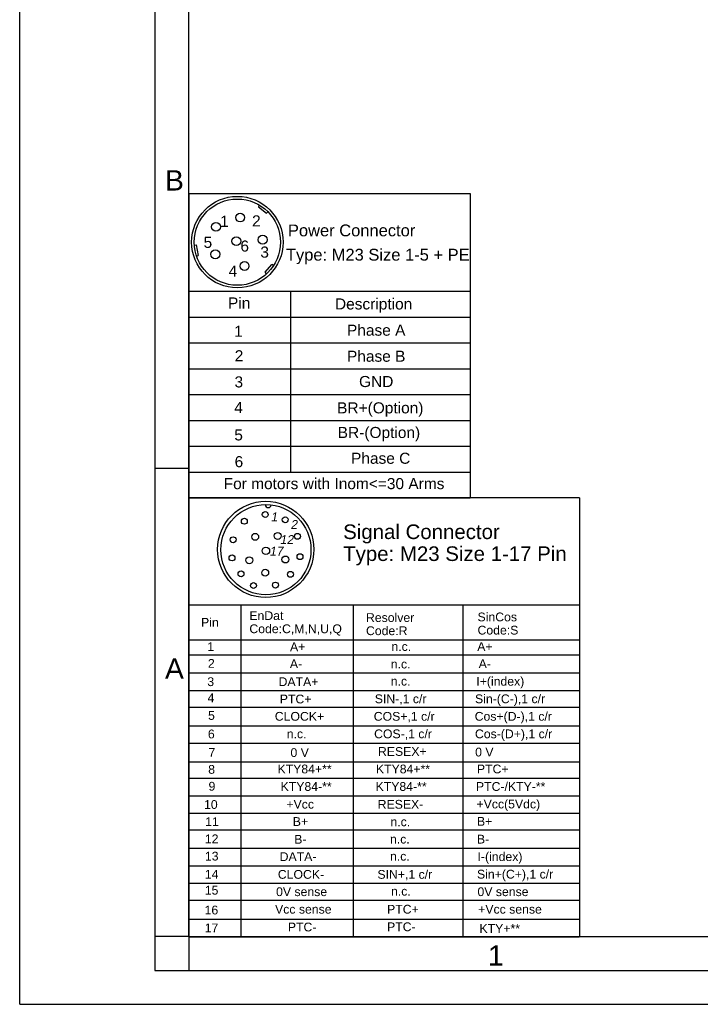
# Model space of a CAD drawing. Header units: millimetres. Extents: x 0 to 420, y 0 to 297.
# Tile 1 of 26: x 0 to 101, y 0 to 146. Entities that reach past the tile are written whole.
import ezdxf

# ---------------------------------------------------------------- set-up
doc = ezdxf.new("R2010")
doc.units = ezdxf.units.MM
doc.header["$LTSCALE"] = 23.1
doc.layers.get('0').update_dxf_attribs({"linetype": 'CONTINUOUS'})
doc.layers.add('DETAIL', color=7, linetype='CONTINUOUS')
doc.styles.get("Standard").update_dxf_attribs({"font": 'arial.ttf'})
doc.styles.add('TEXTSTYLE_2', font='arial.ttf')

# ---------------------------------------------------------------- blocks, each defined once
blk = doc.blocks.new('17PINS_BL3', base_point=(53.88, 42.36))
at = {"layer": 'DETAIL', "color": 2, "linetype": 'CONTINUOUS'}
for p, q in [((25, 74.86), (25, 9.86)), ((82.77, 74.86), (25, 74.86)), ((82.77, 74.86), (82.77, 9.93)), ((25, 59.03), (82.77, 59.03)), ((32.71, 59.03), (32.71, 9.93)), ((49.3, 59.03), (49.3, 9.93)), ((65.49, 59.1), (65.49, 9.93)), ((25, 53.88), (82.77, 53.88)), ((25, 51.68), (82.77, 51.68)), ((25, 49.02), (82.77, 49.02)), ((25, 46.38), (82.77, 46.38)), ((25, 43.9), (82.77, 43.9)), ((25, 41.16), (82.77, 41.16)), ((25, 38.59), (82.77, 38.59)), ((25, 35.84), (82.77, 35.84)), ((25, 33.43), (82.77, 33.43)), ((25, 30.84), (82.77, 30.84)), ((25, 28.25), (82.77, 28.25)), ((82.77, 25.73), (25, 25.73)), ((25, 23.1), (82.77, 23.1)), ((25, 20.46), (82.77, 20.46)), ((25, 17.91), (82.77, 17.91)), ((25, 15.39), (82.77, 15.39)), ((25, 12.61), (82.77, 12.61)), ((82.69, 9.93), (25, 9.93))]:
    blk.add_line(p, q, dxfattribs=at)
for centre, radius in [((36.37, 67.24), 7.11), ((36.4, 67.2), 6.66), ((36.29, 72.39), 0.436), ((33.21, 71.4), 0.436), ((39.25, 71.62), 0.436), ((31.55, 68.67), 0.436), ((34.81, 69.1), 0.509), ((38.14, 69.23), 0.509), ((41.06, 69.17), 0.436), ((36.39, 67.03), 0.557), ((31.39, 65.98), 0.436), ((33.94, 65.64), 0.509), ((39.27, 65.75), 0.509), ((41.43, 66.17), 0.436), ((32.72, 63.62), 0.436), ((36.29, 63.8), 0.509), ((40.02, 63.56), 0.436), ((34.56, 61.9), 0.436), ((37.8, 61.97), 0.436)]:
    blk.add_circle(centre, radius, dxfattribs=at)
blk.add_arc((36.76, 73.85), 0.436, 178.7834, 355.0273, dxfattribs=at)
at = {"layer": 'DETAIL', "color": 2, "linetype": 'CONTINUOUS', "oblique": 10}
for s, height, p in [('1', 1.3, (37.09, 71.4)), ('2', 1.3, (40.03, 70.28)), ('12', 1.296, (38.45, 68.05)), ('17', 1.296, (36.91, 66.34))]:
    blk.add_text(s, height=height, dxfattribs=at).set_placement(p)
at = {"layer": 'DETAIL', "color": 2, "linetype": 'CONTINUOUS'}
for s, height, p in [('Signal Connector', 2.1601, (47.82, 68.77)), ('Type: M23 Size 1-17 Pin', 2.1601, (47.82, 65.53)), ('Pin', 1.296, (26.81, 55.81)), ('EnDat', 1.296, (33.95, 56.81)), ('Resolver', 1.296, (51.19, 56.52)), ('SinCos', 1.296, (67.68, 56.61)), ('Code:C,M,N,U,Q', 1.2961, (33.95, 54.86)), ('Code:R', 1.296, (51.19, 54.57)), ('Code:S', 1.296, (67.68, 54.66)), ('1', 1.3, (27.73, 52.22)), ('A+', 1.296, (39.96, 52.2)), ('n.c.', 1.296, (54.95, 52.24)), ('A+', 1.296, (67.64, 52.23)), ('2', 1.3, (27.82, 49.74)), ('A-', 1.296, (39.94, 49.7)), ('A-', 1.296, (67.85, 49.7)), ('n.c.', 1.296, (54.85, 49.65)), ('3', 1.3, (27.73, 47.04)), ('DATA+', 1.296, (38.27, 47.04)), ('n.c.', 1.296, (54.85, 47.12)), ('I+(index)', 1.296, (67.5, 47.1)), ('4', 1.3, (27.77, 44.66)), ('PTC+', 1.296, (38.45, 44.48)), ('SIN-,1 c/r', 1.296, (52.49, 44.51)), ('Sin-(C-),1 c/r', 1.2961, (67.31, 44.51)), ('5', 1.3, (27.84, 42.05)), ('CLOCK+', 1.296, (37.71, 41.92)), ('COS+,1 c/r', 1.296, (52.34, 41.92)), ('Cos+(D-),1 c/r', 1.2961, (67.26, 41.92)), ('Cos-(D+),1 c/r', 1.2961, (67.3, 39.33)), ('6', 1.3, (27.82, 39.31)), ('n.c.', 1.296, (39.48, 39.33)), ('COS-,1 c/r', 1.296, (52.39, 39.33)), ('7', 1.3, (27.91, 36.59)), ('0 V', 1.296, (40.03, 36.56)), ('RESEX+', 1.296, (52.96, 36.73)), ('0 V', 1.296, (67.33, 36.64)), ('8', 1.3, (27.86, 34.08)), ('KTY84+**', 1.296, (38.11, 34.14)), ('KTY84+**', 1.296, (52.66, 34.14)), ('PTC+', 1.296, (67.59, 34.14)), ('9', 1.3, (27.91, 31.58)), ('KTY84-**', 1.296, (38.57, 31.55)), ('KTY84-**', 1.296, (52.61, 31.55)), ('PTC-/KTY-**', 1.2961, (67.45, 31.55)), ('10', 1.296, (27.25, 28.89)), ('+Vcc', 1.296, (39.43, 28.93)), ('RESEX-', 1.296, (52.92, 28.92)), ('+Vcc(5Vdc)', 1.296, (67.53, 28.96)), ('B+', 1.296, (40.37, 26.37)), ('B+', 1.296, (67.6, 26.4)), ('11', 1.296, (27.42, 26.35)), ('n.c.', 1.296, (54.81, 26.33)), ('12', 1.296, (27.37, 23.81)), ('B-', 1.296, (40.58, 23.75)), ('n.c.', 1.296, (54.74, 23.77)), ('B-', 1.296, (67.59, 23.77)), ('13', 1.296, (27.38, 21.26)), ('DATA-', 1.296, (38.43, 21.18)), ('n.c.', 1.296, (54.74, 21.24)), ('I-(index)', 1.296, (67.68, 21.18)), ('14', 1.296, (27.37, 18.58)), ('CLOCK-', 1.296, (38.16, 18.56)), ('SIN+,1 c/r', 1.296, (52.88, 18.56)), ('Sin+(C+),1 c/r', 1.2961, (67.6, 18.59)), ('15', 1.296, (27.36, 16.22)), ('0V sense', 1.296, (37.9, 16)), ('n.c.', 1.296, (54.89, 16.07)), ('0V sense', 1.296, (67.67, 16)), ('16', 1.296, (27.33, 13.29)), ('Vcc sense', 1.296, (37.75, 13.41)), ('PTC+', 1.296, (54.31, 13.41)), ('+Vcc sense', 1.296, (67.78, 13.41)), ('17', 1.296, (27.35, 10.65)), ('PTC-', 1.296, (39.64, 10.78)), ('PTC-', 1.296, (54.31, 10.81)), ('KTY+**', 1.296, (67.97, 10.56))]:
    blk.add_text(s, height=height, dxfattribs=at).set_placement(p)
blk = doc.blocks.new('6PINS_BL4', base_point=(45.8, 97.35))
at = {"layer": 'DETAIL', "color": 2, "linetype": 'CONTINUOUS'}
for p, q in [((25, 119.85), (66.59, 119.85)), ((25, 119.85), (25, 74.85)), ((66.59, 119.85), (66.59, 74.85)), ((35.43, 118.13), (35.29, 117.89)), ((35.29, 117.89), (36.51, 116.94)), ((36.51, 116.94), (36.71, 117.13)), ((25.83, 112.22), (26.1, 112.23)), ((26.1, 112.23), (26.4, 110.68)), ((26.17, 110.57), (26.4, 110.68)), ((36.28, 108.19), (37.27, 109.35)), ((37.52, 109.19), (37.27, 109.35)), ((36.49, 107.97), (36.28, 108.19)), ((25, 105.39), (66.59, 105.39)), ((40.02, 105.39), (40.02, 78.67)), ((25, 101.57), (66.59, 101.57)), ((25, 97.76), (66.59, 97.75)), ((25, 93.94), (66.59, 93.94)), ((25, 90.12), (66.59, 90.12)), ((25, 86.31), (66.59, 86.3)), ((25, 82.49), (66.59, 82.49)), ((25, 78.67), (40.02, 78.67)), ((40.02, 78.67), (66.59, 78.67)), ((25, 74.85), (66.59, 74.85))]:
    blk.add_line(p, q, dxfattribs=at)
for centre, radius in [((32.18, 112.65), 6.76), ((32.18, 112.65), 6.37), ((32.6, 116.28), 0.649), ((29.02, 114.92), 0.649), ((35.93, 113.01), 0.649), ((32.03, 112.8), 0.649), ((28.93, 110.85), 0.649), ((33.25, 109.12), 0.649)]:
    blk.add_circle(centre, radius, dxfattribs=at)
for s, height, p in [('1', 1.64, (29.62, 114.91)), ('2', 1.64, (34.35, 114.97)), ('Power Connector', 1.7449, (39.66, 113.51)), ('5', 1.64, (27.19, 111.8)), ('6', 1.64, (32.63, 111.25)), ('3', 1.64, (35.58, 110.36)), ('Type: M23 Size 1-5 + PE', 1.7449, (39.36, 109.92)), ('4', 1.64, (30.89, 107.55)), ('Pin', 1.636, (30.8, 102.84)), ('Description', 1.6358, (46.61, 102.7)), ('Phase A', 1.636, (48.39, 98.82)), ('1', 1.64, (31.71, 98.66)), ('2', 1.64, (31.79, 95.03)), ('Phase B', 1.636, (48.39, 94.97)), ('3', 1.64, (31.76, 91.17)), ('GND', 1.636, (50.17, 91.23)), ('4', 1.64, (31.72, 87.39)), ('BR+(Option)', 1.6358, (46.93, 87.34)), ('5', 1.64, (31.73, 83.34)), ('BR-(Option)', 1.6358, (47.02, 83.7)), ('Phase C', 1.636, (48.99, 79.89)), ('6', 1.64, (31.78, 79.38)), ('For motors with Inom<=30 Arms', 1.6358, (30.16, 76.14))]:
    blk.add_text(s, height=height, dxfattribs=at).set_placement(p)

msp = doc.modelspace()

# ---------------------------------------------------------------- linework, layer by layer
at = {"color": 2, "linetype": 'CONTINUOUS'}
for p, q in [((0, 0), (0, 297)), ((20, 292), (20, 5)), ((20, 79.25), (25, 79.25)), ((25, 10), (20, 10)), ((25, 10), (25, 5)), ((20, 5), (415, 5)), ((0, 0), (232.75, 0))]:
    msp.add_line(p, q, dxfattribs=at)
at = {"color": 7, "linetype": 'CONTINUOUS'}
for q in [(25, 287), (410, 10)]:
    msp.add_line((25, 10), q, dxfattribs=at)

# ---------------------------------------------------------------- block references
at = {"layer": 'DETAIL', "color": 2, "linetype": 'CONTINUOUS'}
for name, p in [('6PINS_BL4', (45.79633, 97.35198)), ('17PINS_BL3', (53.88411, 42.35513))]:
    msp.add_blockref(name, p, dxfattribs=at)

# ---------------------------------------------------------------- texts
at = {"color": 2, "linetype": 'CONTINUOUS', "char_height": 3, "attachment_point": 1, "line_spacing_factor": 0.9, "style": 'TEXTSTYLE_2'}
for s, insert, width in [('B', (21.4816, 123.27986), 2.7881041), ('A', (21.4816, 51.11363), 2.7881041), ('1', (69.23353, 8.72631), 2.330855)]:
    msp.add_mtext(s, dxfattribs=dict(at, insert=insert, width=width))

doc.saveas('drawing.dxf')
